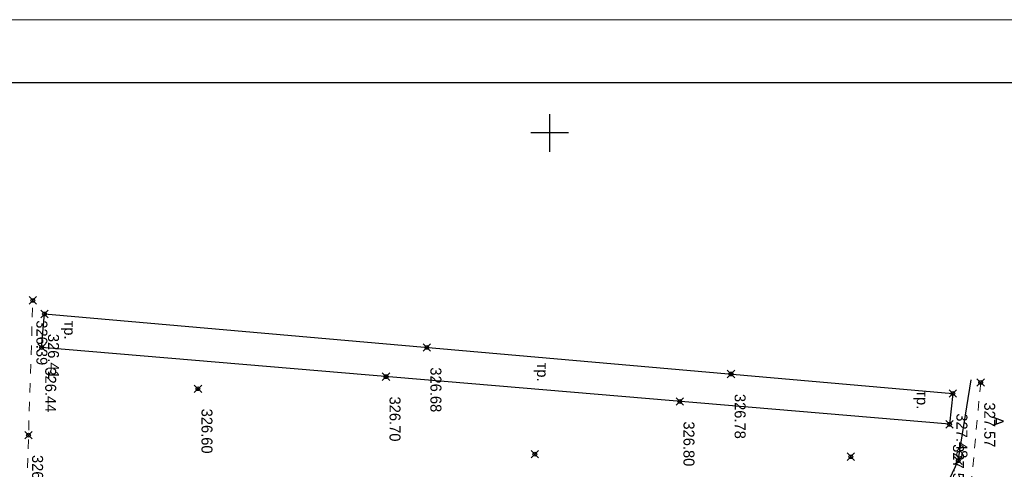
# Model space of a CAD drawing. Header units: metres. Extents: x 705573 to 711566, y 4301675 to 4311183.
# Tile 22 of 256: x 708414 to 708492, y 4301936 to 4301972. Entities that reach past the tile are written whole.
import ezdxf

# ---------------------------------------------------------------- set-up
doc = ezdxf.new("R2010")
doc.units = ezdxf.units.M
doc.header["$LTSCALE"] = 0.5
doc.header["$PDMODE"] = 35
doc.header["$PDSIZE"] = 0.3
doc.linetypes.add('Auto_Street_NotBorder_Line_m1', pattern=[3, 1.5, -1.5])
doc.linetypes.add('ДОРОГИ_СТРОЯЩ', pattern=[9, 8, -1])
for name, color, linetype in [('(001) Сетка', 92, 'Continuous'), ('(004) Точки рельефа', 7, 'Continuous'), ('(013) Газ', 30, 'ИК_Газопровод -------г--------'), ('(025) Дорога', 7, 'Continuous')]:
    doc.layers.add(name, color=color, linetype=linetype)
doc.layers.add('AUTO#_ROADS_EXIST_L', color=7, linetype='Continuous', lineweight=15, true_color=0x000000)
doc.layers.add('STR. Format', color=7, linetype='Continuous', lineweight=40)
doc.styles.add('BM-431', font='txt')
doc.styles.add('D-431', font='txt')
doc.styles.get("Standard").update_dxf_attribs({"font": 'times.ttf'})
doc.linetypes.add('GAZ_VOZDUSH', pattern='A,1,-2,["~",Standard,S=3,R=0,X=-1.5,Y=-1.5],-1,10', length=14)
doc.linetypes.add('ИК_Газопровод -------г--------', pattern='A,9,-0.6,["Г",Standard,S=1.2,R=0,X=0,Y=-0.6],-1.2', length=10.8)

# ---------------------------------------------------------------- blocks, each defined once
blk = doc.blocks.new('Setka')
at = {"layer": '(001) Сетка'}
for p, q in [((0, 1.5), (0, -1.5)), ((-1.5, 0), (1.5, 0))]:
    blk.add_line(p, q, dxfattribs=at)

msp = doc.modelspace()

# ---------------------------------------------------------------- linework, layer by layer
at = {"layer": '(013) Газ', "linetype": 'GAZ_VOZDUSH', "elevation": 325.111, "flags": 128}
msp.add_lwpolyline([(708474.408, 4301881.923), (708475.262, 4301925.47), (708483.049, 4301924.988), (708488.662, 4301936.869), (708489.705, 4301943.302)], dxfattribs=at)
at = {"layer": '(025) Дорога', "flags": 128}
msp.add_lwpolyline([(708488.235, 4301942.229), (708487.96, 4301939.768), (708415.555, 4301945.887), (708415.781, 4301948.56), (708488.235, 4301942.229)], dxfattribs=at)
at = {"color": 7, "linetype": 'ByBlock', "lineweight": 30, "ltscale": 5}
msp.add_line((708294.977, 4301967.014), (709251.853, 4301967.014), dxfattribs=at)
at = {"color": 0, "linetype": 'ByBlock', "lineweight": -2, "transparency": 16777216}
for p in [(708414.853, 4301949.642, 326.387), (708415.781, 4301948.56, 326.406), (708415.555, 4301945.887, 326.443), (708446.281, 4301945.895, 326.675), (708443.018, 4301943.566, 326.698), (708470.542, 4301943.775, 326.782), (708428.021, 4301942.601, 326.605), (708490.452, 4301943.097, 327.574), (708488.235, 4301942.229, 327.476), (708466.462, 4301941.585, 326.799), (708487.96, 4301939.768, 327.545), (708414.511, 4301938.907, 326.578), (708454.892, 4301937.39, 326.823), (708480.096, 4301937.184, 327.268), (708488.662, 4301936.869, 327.833)]:
    msp.add_point(p, dxfattribs=at)
at = {"layer": 'AUTO#_ROADS_EXIST_L', "linetype": 'Auto_Street_NotBorder_Line_m1', "lineweight": 15, "flags": 128}
msp.add_lwpolyline([(708490.452, 4301943.097), (708489.394, 4301931.762), (708486.024, 4301920.314), (708482.622, 4301914.608), (708443.007, 4301917.748), (708417.097, 4301920.24), (708415.268, 4301923.491), (708414.116, 4301926.497), (708414.853, 4301949.642)], dxfattribs=at)
at = {"layer": 'STR. Format', "lineweight": 13, "ltscale": 30}
msp.add_line((708274.977, 4301972.014), (709256.853, 4301972.014), dxfattribs=at)

# ---------------------------------------------------------------- block references
at = {"layer": '(001) Сетка', "rotation": 270}
msp.add_blockref('Setka', (708456.068, 4301962.985), dxfattribs=at)

# ---------------------------------------------------------------- texts
at = {"layer": '(004) Точки рельефа', "style": 'D-431'}
for s, p in [('326.39', (708415.139, 4301948.056, 326.387)), ('326.41', (708416.066, 4301946.974, 326.406)), ('326.44', (708415.84, 4301944.301, 326.443)), ('326.68', (708446.566, 4301944.309, 326.675)), ('326.78', (708470.828, 4301942.189, 326.782)), ('326.70', (708443.304, 4301941.98, 326.698)), ('327.57', (708490.733, 4301941.511, 327.574)), ('326.60', (708428.306, 4301941.015, 326.605)), ('327.48', (708488.518, 4301940.642, 327.476)), ('326.80', (708466.747, 4301939.999, 326.799)), ('327.55', (708488.242, 4301938.182, 327.545)), ('326.58', (708414.797, 4301937.321, 326.578))]:
    msp.add_text(s, height=0.875, rotation=270, dxfattribs=at).set_placement(p)
at = {"layer": '(025) Дорога', "linetype": 'ДОРОГИ_СТРОЯЩ', "style": 'BM-431'}
for s, p in [('тр.', (708417.355, 4301948.035)), ('тр.', (708455.073, 4301944.686)), ('тр.', (708485.355, 4301942.48)), ('A', (708491.403, 4301940.401))]:
    msp.add_text(s, height=0.875, rotation=270, dxfattribs=at).set_placement(p)

doc.saveas('drawing.dxf')
